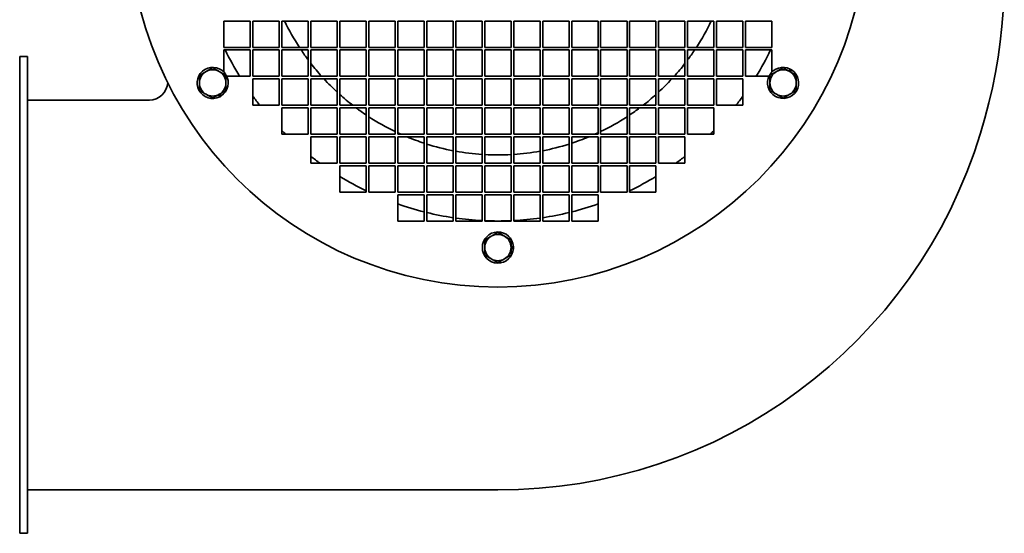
# Model space of a CAD drawing. Header units: millimetres. Extents: x 233 to 607, y 98 to 496.
# Tile 1 of 2: x 233 to 607, y 98 to 293. Entities that reach past the tile are written whole.
import ezdxf

# ---------------------------------------------------------------- set-up
doc = ezdxf.new("R2010")
doc.units = ezdxf.units.MM
doc.header["$LTSCALE"] = 2
doc.layers.add('Krawędzie widoczne(ISO)', color=7, linetype='Continuous', lineweight=35, true_color=0x262659)

msp = doc.modelspace()

# ---------------------------------------------------------------- linework, layer by layer
at = {"layer": 'Krawędzie widoczne(ISO)'}
for p, q in [((310.65, 292.45), (320.65, 292.45)), ((310.65, 282.45), (310.65, 292.45)), ((320.65, 292.45), (320.65, 282.45)), ((321.65, 292.45), (331.65, 292.45)), ((321.65, 282.45), (321.65, 292.45)), ((331.65, 292.45), (331.65, 282.45)), ((332.65, 292.45), (342.65, 292.45)), ((332.65, 282.45), (332.65, 292.45)), ((342.65, 292.45), (342.65, 282.45)), ((343.65, 292.45), (353.65, 292.45)), ((343.65, 282.45), (343.65, 292.45)), ((353.65, 292.45), (353.65, 282.45)), ((354.65, 292.45), (364.65, 292.45)), ((354.65, 282.45), (354.65, 292.45)), ((364.65, 292.45), (364.65, 282.45)), ((365.65, 292.45), (375.65, 292.45)), ((365.65, 282.45), (365.65, 292.45)), ((375.65, 292.45), (375.65, 282.45)), ((376.65, 292.45), (386.65, 292.45)), ((376.65, 282.45), (376.65, 292.45)), ((386.65, 292.45), (386.65, 282.45)), ((387.65, 292.45), (397.65, 292.45)), ((387.65, 282.45), (387.65, 292.45)), ((397.65, 292.45), (397.65, 282.45)), ((398.65, 292.45), (408.65, 292.45)), ((398.65, 282.45), (398.65, 292.45)), ((408.65, 292.45), (408.65, 282.45)), ((409.65, 292.45), (419.65, 292.45)), ((409.65, 282.45), (409.65, 292.45)), ((419.65, 292.45), (419.65, 282.45)), ((420.65, 292.45), (430.65, 292.45)), ((420.65, 282.45), (420.65, 292.45)), ((430.65, 292.45), (430.65, 282.45)), ((431.65, 292.45), (441.65, 292.45)), ((431.65, 282.45), (431.65, 292.45)), ((441.65, 292.45), (441.65, 282.45)), ((442.65, 282.45), (442.65, 292.45)), ((442.65, 292.45), (452.65, 292.45)), ((452.65, 292.45), (452.65, 282.45)), ((453.65, 282.45), (453.65, 292.45)), ((453.65, 292.45), (463.65, 292.45)), ((463.65, 292.45), (463.65, 282.45)), ((464.65, 282.45), (464.65, 292.45)), ((464.65, 292.45), (474.65, 292.45)), ((474.65, 292.45), (474.65, 282.45)), ((475.65, 292.45), (485.65, 292.45)), ((475.65, 282.45), (475.65, 292.45)), ((485.65, 292.45), (485.65, 282.45)), ((486.65, 292.45), (496.65, 292.45)), ((486.65, 282.45), (486.65, 292.45)), ((496.65, 292.45), (496.65, 282.45)), ((497.65, 292.45), (507.65, 292.45)), ((497.65, 282.45), (497.65, 292.45)), ((507.65, 292.45), (507.65, 282.45)), ((508.65, 292.45), (518.65, 292.45)), ((508.65, 282.45), (508.65, 292.45)), ((518.65, 292.45), (518.65, 282.45)), ((320.65, 282.45), (310.65, 282.45)), ((310.65, 281.45), (320.65, 281.45)), ((310.65, 273.04), (310.65, 281.45)), ((320.65, 281.45), (320.65, 271.45)), ((331.65, 282.45), (321.65, 282.45)), ((321.65, 281.45), (331.65, 281.45)), ((321.65, 271.45), (321.65, 281.45)), ((331.65, 281.45), (331.65, 271.45)), ((342.65, 282.45), (332.65, 282.45)), ((332.65, 271.45), (332.65, 281.45)), ((332.65, 281.45), (342.65, 281.45)), ((342.65, 281.45), (342.65, 271.45)), ((353.65, 282.45), (343.65, 282.45)), ((343.65, 281.45), (353.65, 281.45)), ((343.65, 271.45), (343.65, 281.45)), ((353.65, 281.45), (353.65, 271.45)), ((364.65, 282.45), (354.65, 282.45)), ((354.65, 271.45), (354.65, 281.45)), ((354.65, 281.45), (364.65, 281.45)), ((364.65, 281.45), (364.65, 271.45)), ((375.65, 282.45), (365.65, 282.45)), ((365.65, 271.45), (365.65, 281.45)), ((365.65, 281.45), (375.65, 281.45)), ((375.65, 281.45), (375.65, 271.45)), ((386.65, 282.45), (376.65, 282.45)), ((376.65, 271.45), (376.65, 281.45)), ((376.65, 281.45), (386.65, 281.45)), ((386.65, 281.45), (386.65, 271.45)), ((397.65, 282.45), (387.65, 282.45)), ((387.65, 271.45), (387.65, 281.45)), ((387.65, 281.45), (397.65, 281.45)), ((397.65, 281.45), (397.65, 271.45)), ((408.65, 282.45), (398.65, 282.45)), ((398.65, 281.45), (408.65, 281.45)), ((398.65, 271.45), (398.65, 281.45)), ((408.65, 281.45), (408.65, 271.45)), ((419.65, 282.45), (409.65, 282.45)), ((409.65, 281.45), (419.65, 281.45)), ((409.65, 271.45), (409.65, 281.45)), ((419.65, 281.45), (419.65, 271.45)), ((430.65, 282.45), (420.65, 282.45)), ((420.65, 281.45), (430.65, 281.45)), ((420.65, 271.45), (420.65, 281.45)), ((430.65, 281.45), (430.65, 271.45)), ((441.65, 282.45), (431.65, 282.45)), ((431.65, 281.45), (441.65, 281.45)), ((431.65, 271.45), (431.65, 281.45)), ((441.65, 281.45), (441.65, 271.45)), ((452.65, 282.45), (442.65, 282.45)), ((442.65, 271.45), (442.65, 281.45)), ((442.65, 281.45), (452.65, 281.45)), ((452.65, 281.45), (452.65, 271.45)), ((463.65, 282.45), (453.65, 282.45)), ((453.65, 271.45), (453.65, 281.45)), ((453.65, 281.45), (463.65, 281.45)), ((463.65, 281.45), (463.65, 271.45)), ((474.65, 282.45), (464.65, 282.45)), ((464.65, 271.45), (464.65, 281.45)), ((464.65, 281.45), (474.65, 281.45)), ((474.65, 281.45), (474.65, 271.45)), ((485.65, 282.45), (475.65, 282.45)), ((475.65, 281.45), (485.65, 281.45)), ((475.65, 271.45), (475.65, 281.45)), ((485.65, 281.45), (485.65, 271.45)), ((496.65, 282.45), (486.65, 282.45)), ((486.65, 271.45), (486.65, 281.45)), ((486.65, 281.45), (496.65, 281.45)), ((496.65, 281.45), (496.65, 271.45)), ((507.65, 282.45), (497.65, 282.45)), ((497.65, 281.45), (507.65, 281.45)), ((497.65, 271.45), (497.65, 281.45)), ((507.65, 281.45), (507.65, 271.45)), ((518.65, 282.45), (508.65, 282.45)), ((508.65, 281.45), (518.65, 281.45)), ((508.65, 271.45), (508.65, 281.45)), ((518.65, 281.45), (518.65, 273.04)), ((233.15, 274.95), (233.15, 278.95)), ((236.15, 278.95), (233.15, 278.95)), ((236.15, 278.95), (236.15, 274.95)), ((233.15, 274.95), (233.15, 101.95)), ((236.15, 101.95), (236.15, 274.95)), ((525.12, 273.44), (525.57, 274.21)), ((526.12, 273.89), (525.68, 273.12)), ((320.65, 271.45), (311.74, 271.45)), ((331.65, 271.45), (321.65, 271.45)), ((321.65, 270.45), (331.65, 270.45)), ((321.65, 260.45), (321.65, 270.45)), ((331.65, 270.45), (331.65, 260.45)), ((342.65, 271.45), (332.65, 271.45)), ((332.65, 270.45), (342.65, 270.45)), ((332.65, 260.45), (332.65, 270.45)), ((342.65, 270.45), (342.65, 260.45)), ((353.65, 271.45), (343.65, 271.45)), ((343.65, 270.45), (353.65, 270.45)), ((343.65, 260.45), (343.65, 270.45)), ((353.65, 270.45), (353.65, 260.45)), ((364.65, 271.45), (354.65, 271.45)), ((354.65, 270.45), (364.65, 270.45)), ((354.65, 260.45), (354.65, 270.45)), ((364.65, 270.45), (364.65, 260.45)), ((375.65, 271.45), (365.65, 271.45)), ((365.65, 270.45), (375.65, 270.45)), ((365.65, 260.45), (365.65, 270.45)), ((375.65, 270.45), (375.65, 260.45)), ((386.65, 271.45), (376.65, 271.45)), ((376.65, 270.45), (386.65, 270.45)), ((376.65, 260.45), (376.65, 270.45)), ((386.65, 270.45), (386.65, 260.45)), ((397.65, 271.45), (387.65, 271.45)), ((387.65, 270.45), (397.65, 270.45)), ((387.65, 260.45), (387.65, 270.45)), ((397.65, 270.45), (397.65, 260.45)), ((408.65, 271.45), (398.65, 271.45)), ((398.65, 270.45), (408.65, 270.45)), ((398.65, 260.45), (398.65, 270.45)), ((408.65, 270.45), (408.65, 260.45)), ((419.65, 271.45), (409.65, 271.45)), ((409.65, 270.45), (419.65, 270.45)), ((409.65, 260.45), (409.65, 270.45)), ((419.65, 270.45), (419.65, 260.45)), ((430.65, 271.45), (420.65, 271.45)), ((420.65, 260.45), (420.65, 270.45)), ((420.65, 270.45), (430.65, 270.45)), ((430.65, 270.45), (430.65, 260.45)), ((441.65, 271.45), (431.65, 271.45)), ((431.65, 270.45), (441.65, 270.45)), ((431.65, 260.45), (431.65, 270.45)), ((441.65, 270.45), (441.65, 260.45)), ((452.65, 271.45), (442.65, 271.45)), ((442.65, 260.45), (442.65, 270.45)), ((442.65, 270.45), (452.65, 270.45)), ((452.65, 270.45), (452.65, 260.45)), ((463.65, 271.45), (453.65, 271.45)), ((453.65, 260.45), (453.65, 270.45)), ((453.65, 270.45), (463.65, 270.45)), ((463.65, 270.45), (463.65, 260.45)), ((474.65, 271.45), (464.65, 271.45)), ((464.65, 260.45), (464.65, 270.45)), ((464.65, 270.45), (474.65, 270.45)), ((474.65, 270.45), (474.65, 260.45)), ((485.65, 271.45), (475.65, 271.45)), ((475.65, 260.45), (475.65, 270.45)), ((475.65, 270.45), (485.65, 270.45)), ((485.65, 270.45), (485.65, 260.45)), ((496.65, 271.45), (486.65, 271.45)), ((486.65, 270.45), (496.65, 270.45)), ((486.65, 260.45), (486.65, 270.45)), ((496.65, 270.45), (496.65, 260.45)), ((507.65, 271.45), (497.65, 271.45)), ((497.65, 260.45), (497.65, 270.45)), ((497.65, 270.45), (507.65, 270.45)), ((507.65, 270.45), (507.65, 260.45)), ((517.56, 271.45), (508.65, 271.45)), ((282.36, 262.45), (236.15, 262.45)), ((309.06, 263.69), (308.62, 264.46)), ((309.17, 264.78), (309.62, 264.01)), ((331.65, 260.45), (321.65, 260.45)), ((342.65, 260.45), (332.65, 260.45)), ((332.65, 259.45), (342.65, 259.45)), ((332.65, 249.45), (332.65, 259.45)), ((342.65, 259.45), (342.65, 249.45)), ((353.65, 260.45), (343.65, 260.45)), ((343.65, 259.45), (353.65, 259.45)), ((343.65, 249.45), (343.65, 259.45)), ((353.65, 259.45), (353.65, 249.45)), ((364.65, 260.45), (354.65, 260.45)), ((354.65, 259.45), (364.65, 259.45)), ((354.65, 249.45), (354.65, 259.45)), ((364.65, 259.45), (364.65, 249.45)), ((375.65, 260.45), (365.65, 260.45)), ((365.65, 259.45), (375.65, 259.45)), ((365.65, 249.45), (365.65, 259.45)), ((375.65, 259.45), (375.65, 249.45)), ((386.65, 260.45), (376.65, 260.45)), ((376.65, 259.45), (386.65, 259.45)), ((376.65, 249.45), (376.65, 259.45)), ((386.65, 259.45), (386.65, 249.45)), ((397.65, 260.45), (387.65, 260.45)), ((387.65, 259.45), (397.65, 259.45)), ((387.65, 249.45), (387.65, 259.45)), ((397.65, 259.45), (397.65, 249.45)), ((408.65, 260.45), (398.65, 260.45)), ((398.65, 259.45), (408.65, 259.45)), ((398.65, 249.45), (398.65, 259.45)), ((408.65, 259.45), (408.65, 249.45)), ((419.65, 260.45), (409.65, 260.45)), ((409.65, 259.45), (419.65, 259.45)), ((409.65, 249.45), (409.65, 259.45)), ((419.65, 259.45), (419.65, 249.45)), ((430.65, 260.45), (420.65, 260.45)), ((420.65, 259.45), (430.65, 259.45)), ((420.65, 249.45), (420.65, 259.45)), ((430.65, 259.45), (430.65, 249.45)), ((441.65, 260.45), (431.65, 260.45)), ((431.65, 259.45), (441.65, 259.45)), ((431.65, 249.45), (431.65, 259.45)), ((441.65, 259.45), (441.65, 249.45)), ((452.65, 260.45), (442.65, 260.45)), ((442.65, 249.45), (442.65, 259.45)), ((442.65, 259.45), (452.65, 259.45)), ((452.65, 259.45), (452.65, 249.45)), ((463.65, 260.45), (453.65, 260.45)), ((453.65, 249.45), (453.65, 259.45)), ((453.65, 259.45), (463.65, 259.45)), ((463.65, 259.45), (463.65, 249.45)), ((474.65, 260.45), (464.65, 260.45)), ((464.65, 249.45), (464.65, 259.45)), ((464.65, 259.45), (474.65, 259.45)), ((474.65, 259.45), (474.65, 249.45)), ((485.65, 260.45), (475.65, 260.45)), ((475.65, 259.45), (485.65, 259.45)), ((475.65, 249.45), (475.65, 259.45)), ((485.65, 259.45), (485.65, 249.45)), ((496.65, 260.45), (486.65, 260.45)), ((486.65, 259.45), (496.65, 259.45)), ((486.65, 249.45), (486.65, 259.45)), ((496.65, 259.45), (496.65, 249.45)), ((507.65, 260.45), (497.65, 260.45)), ((342.65, 249.45), (332.65, 249.45)), ((353.65, 249.45), (343.65, 249.45)), ((343.65, 248.45), (353.65, 248.45)), ((343.65, 238.45), (343.65, 248.45)), ((353.65, 248.45), (353.65, 238.45)), ((364.65, 249.45), (354.65, 249.45)), ((354.65, 248.45), (364.65, 248.45)), ((354.65, 238.45), (354.65, 248.45)), ((364.65, 248.45), (364.65, 238.45)), ((375.65, 249.45), (365.65, 249.45)), ((365.65, 248.45), (375.65, 248.45)), ((365.65, 238.45), (365.65, 248.45)), ((375.65, 248.45), (375.65, 238.45)), ((386.65, 249.45), (376.65, 249.45)), ((376.65, 248.45), (386.65, 248.45)), ((376.65, 238.45), (376.65, 248.45)), ((386.65, 248.45), (386.65, 238.45)), ((397.65, 249.45), (387.65, 249.45)), ((387.65, 248.45), (397.65, 248.45)), ((387.65, 238.45), (387.65, 248.45)), ((397.65, 248.45), (397.65, 238.45)), ((408.65, 249.45), (398.65, 249.45)), ((398.65, 248.45), (408.65, 248.45)), ((398.65, 238.45), (398.65, 248.45)), ((408.65, 248.45), (408.65, 238.45)), ((419.65, 249.45), (409.65, 249.45)), ((409.65, 248.45), (419.65, 248.45)), ((409.65, 238.45), (409.65, 248.45)), ((419.65, 248.45), (419.65, 238.45)), ((430.65, 249.45), (420.65, 249.45)), ((420.65, 248.45), (430.65, 248.45)), ((420.65, 238.45), (420.65, 248.45)), ((430.65, 248.45), (430.65, 238.45)), ((441.65, 249.45), (431.65, 249.45)), ((431.65, 248.45), (441.65, 248.45)), ((431.65, 238.45), (431.65, 248.45)), ((441.65, 248.45), (441.65, 238.45)), ((452.65, 249.45), (442.65, 249.45)), ((442.65, 238.45), (442.65, 248.45)), ((442.65, 248.45), (452.65, 248.45)), ((452.65, 248.45), (452.65, 238.45)), ((463.65, 249.45), (453.65, 249.45)), ((453.65, 238.45), (453.65, 248.45)), ((453.65, 248.45), (463.65, 248.45)), ((463.65, 248.45), (463.65, 238.45)), ((474.65, 249.45), (464.65, 249.45)), ((464.65, 238.45), (464.65, 248.45)), ((464.65, 248.45), (474.65, 248.45)), ((474.65, 248.45), (474.65, 238.45)), ((485.65, 249.45), (475.65, 249.45)), ((475.65, 248.45), (485.65, 248.45)), ((475.65, 238.45), (475.65, 248.45)), ((485.65, 248.45), (485.65, 238.45)), ((496.65, 249.45), (486.65, 249.45)), ((353.65, 238.45), (343.65, 238.45)), ((364.65, 238.45), (354.65, 238.45)), ((354.65, 237.45), (364.65, 237.45)), ((354.65, 227.45), (354.65, 237.45)), ((364.65, 237.45), (364.65, 227.45)), ((375.65, 238.45), (365.65, 238.45)), ((365.65, 237.45), (375.65, 237.45)), ((365.65, 227.45), (365.65, 237.45)), ((375.65, 237.45), (375.65, 227.45)), ((386.65, 238.45), (376.65, 238.45)), ((376.65, 237.45), (386.65, 237.45)), ((376.65, 227.45), (376.65, 237.45)), ((386.65, 237.45), (386.65, 227.45)), ((397.65, 238.45), (387.65, 238.45)), ((387.65, 237.45), (397.65, 237.45)), ((387.65, 227.45), (387.65, 237.45)), ((397.65, 237.45), (397.65, 227.45)), ((408.65, 238.45), (398.65, 238.45)), ((398.65, 237.45), (408.65, 237.45)), ((398.65, 227.45), (398.65, 237.45)), ((408.65, 237.45), (408.65, 227.45)), ((419.65, 238.45), (409.65, 238.45)), ((409.65, 237.45), (419.65, 237.45)), ((409.65, 227.45), (409.65, 237.45)), ((419.65, 237.45), (419.65, 227.45)), ((430.65, 238.45), (420.65, 238.45)), ((420.65, 237.45), (430.65, 237.45)), ((420.65, 227.45), (420.65, 237.45)), ((430.65, 237.45), (430.65, 227.45)), ((441.65, 238.45), (431.65, 238.45)), ((431.65, 237.45), (441.65, 237.45)), ((431.65, 227.45), (431.65, 237.45)), ((441.65, 237.45), (441.65, 227.45)), ((452.65, 238.45), (442.65, 238.45)), ((442.65, 227.45), (442.65, 237.45)), ((442.65, 237.45), (452.65, 237.45)), ((452.65, 237.45), (452.65, 227.45)), ((463.65, 238.45), (453.65, 238.45)), ((453.65, 227.45), (453.65, 237.45)), ((453.65, 237.45), (463.65, 237.45)), ((463.65, 237.45), (463.65, 227.45)), ((474.65, 238.45), (464.65, 238.45)), ((464.65, 227.45), (464.65, 237.45)), ((464.65, 237.45), (474.65, 237.45)), ((474.65, 237.45), (474.65, 227.45)), ((485.65, 238.45), (475.65, 238.45)), ((364.65, 227.45), (354.65, 227.45)), ((375.65, 227.45), (365.65, 227.45)), ((386.65, 227.45), (376.65, 227.45)), ((376.65, 226.45), (386.65, 226.45)), ((376.65, 216.45), (376.65, 226.45)), ((386.65, 226.45), (386.65, 216.45)), ((397.65, 227.45), (387.65, 227.45)), ((387.65, 216.45), (387.65, 226.45)), ((387.65, 226.45), (397.65, 226.45)), ((397.65, 226.45), (397.65, 216.45)), ((408.65, 227.45), (398.65, 227.45)), ((398.65, 226.45), (408.65, 226.45)), ((398.65, 216.45), (398.65, 226.45)), ((408.65, 226.45), (408.65, 216.45)), ((419.65, 227.45), (409.65, 227.45)), ((409.65, 216.45), (409.65, 226.45)), ((409.65, 226.45), (419.65, 226.45)), ((419.65, 226.45), (419.65, 216.45)), ((430.65, 227.45), (420.65, 227.45)), ((420.65, 226.45), (430.65, 226.45)), ((420.65, 216.45), (420.65, 226.45)), ((430.65, 226.45), (430.65, 216.45)), ((441.65, 227.45), (431.65, 227.45)), ((431.65, 226.45), (441.65, 226.45)), ((431.65, 216.45), (431.65, 226.45)), ((441.65, 226.45), (441.65, 216.45)), ((452.65, 227.45), (442.65, 227.45)), ((442.65, 216.45), (442.65, 226.45)), ((442.65, 226.45), (452.65, 226.45)), ((452.65, 226.45), (452.65, 216.45)), ((463.65, 227.45), (453.65, 227.45)), ((474.65, 227.45), (464.65, 227.45)), ((386.65, 216.45), (376.65, 216.45)), ((397.65, 216.45), (387.65, 216.45)), ((408.65, 216.45), (398.65, 216.45)), ((419.65, 216.45), (409.65, 216.45)), ((430.65, 216.45), (420.65, 216.45)), ((441.65, 216.45), (431.65, 216.45)), ((452.65, 216.45), (442.65, 216.45)), ((419.65, 206.77), (420.54, 206.77)), ((420.54, 206.13), (419.65, 206.13)), ((236.15, 114.45), (414.64, 114.45)), ((233.15, 97.95), (233.15, 101.95)), ((236.15, 101.95), (236.15, 97.95)), ((233.15, 97.95), (236.15, 97.95))]:
    msp.add_line(p, q, dxfattribs=at)
msp.add_circle((414.65, 331.45), 140, dxfattribs=at)
for centre, radius, start, end in [((406.11, 309.45), 200.74, 342.7454, 36.2077), ((414.65, 331.45), 89.87, 205.7178, 213.0387), ((414.65, 331.45), 89.87, 326.9613, 334.2822), ((414.65, 331.45), 114.93, 205.1856, 205.237), ((414.65, 331.45), 114.93, 205.7894, 211.4717), ((414.65, 331.45), 89.87, 213.8025, 216.7629), ((414.65, 331.45), 89.87, 323.2371, 326.1975), ((414.65, 331.45), 114.93, 328.5283, 334.2106), ((414.65, 331.45), 114.93, 334.763, 334.8144), ((306.39, 268.95), 5.9, 303.1091, 296.8909), ((306.39, 268.95), 5, 120, 180), ((306.39, 268.95), 5, 60, 120), ((306.39, 268.95), 5, 0, 60), ((414.65, 331.45), 89.87, 217.8152, 221.882), ((414.65, 331.45), 89.87, 318.118, 322.1848), ((522.9, 268.95), 5.9, 63.1091, 56.8909), ((522.9, 268.95), 5, 120, 180), ((522.9, 268.95), 5, 60, 120), ((522.9, 268.95), 5, 0, 60), ((522.9, 268.95), 5.9, 56.8909, 63.1091), ((414.65, 331.45), 89.87, 222.7441, 227.2559), ((414.65, 331.45), 89.87, 312.7441, 317.2559), ((282.36, 269.45), 7, 270, 356.4033), ((306.39, 268.95), 5, 180, 240), ((306.39, 268.95), 5, 300, 0), ((522.9, 268.95), 5, 180, 240), ((522.9, 268.95), 5, 300, 0), ((306.39, 268.95), 5, 240, 300), ((306.39, 268.95), 5.9, 296.8909, 303.1091), ((414.65, 331.45), 114.93, 215.9802, 218.155), ((414.65, 331.45), 89.87, 228.118, 232.1848), ((414.65, 331.45), 89.87, 307.8152, 311.882), ((414.65, 331.45), 114.93, 321.845, 324.0198), ((522.9, 268.95), 5, 240, 300), ((414.65, 331.45), 89.87, 233.2371, 236.1975), ((414.65, 331.45), 89.87, 303.8025, 306.7629), ((414.65, 331.45), 89.87, 236.9613, 244.2822), ((414.65, 331.45), 89.87, 295.7178, 303.0387), ((414.65, 331.45), 114.93, 224.4792, 225.5208), ((414.65, 331.45), 114.93, 314.4792, 315.5208), ((414.65, 331.45), 89.87, 244.9877, 245.8371), ((414.65, 331.45), 89.87, 247.445, 251.8476), ((415.12, 305.38), 190.93, 269.8565, 343.1097), ((414.65, 331.45), 89.87, 288.1524, 292.555), ((414.65, 331.45), 89.87, 294.1629, 295.0123), ((414.65, 331.45), 89.87, 252.5172, 259.0966), ((414.65, 331.45), 89.87, 259.7452, 266.1721), ((414.65, 331.45), 89.87, 273.8279, 280.2548), ((414.65, 331.45), 89.87, 280.9034, 287.4828), ((414.65, 331.45), 114.93, 231.845, 234.0198), ((414.65, 331.45), 89.87, 266.8108, 273.1892), ((414.65, 331.45), 114.93, 305.9802, 308.155), ((414.65, 331.45), 114.93, 238.5283, 244.2106), ((414.65, 331.45), 114.93, 295.7894, 301.4717), ((414.65, 331.45), 114.93, 244.763, 244.8144), ((414.65, 331.45), 114.93, 295.1856, 295.237), ((414.65, 331.45), 114.93, 250.6918, 255.8988), ((414.65, 331.45), 114.93, 284.1012, 289.3082), ((414.65, 331.45), 114.93, 256.4122, 261.4935), ((414.65, 331.45), 114.93, 261.9973, 267.0074), ((414.65, 331.45), 114.93, 272.9926, 278.0027), ((414.65, 331.45), 114.93, 278.5065, 283.5878), ((414.65, 331.45), 114.93, 267.5065, 272.4935), ((414.65, 206.45), 5.9, 3.1091, 356.8909), ((414.65, 206.45), 5, 120, 180), ((414.65, 206.45), 5, 60, 120), ((414.65, 206.45), 5, 0, 60), ((414.65, 206.45), 5, 180, 240), ((414.65, 206.45), 5, 300, 0), ((414.65, 206.45), 5.9, 356.8909, 3.1091), ((414.65, 206.45), 5, 240, 300)]:
    msp.add_arc(centre, radius, start, end, dxfattribs=at)
for points in [[(301.39, 271.84), (302.73, 272.61), (303.89, 273.28)], [(303.89, 273.28), (305.05, 273.95), (306.39, 274.72)], [(306.39, 274.72), (307.73, 273.95), (308.89, 273.28)], [(308.89, 273.28), (310.05, 272.61), (311.39, 271.84)], [(517.9, 271.84), (519.24, 272.61), (520.4, 273.28)], [(520.4, 273.28), (521.56, 273.95), (522.9, 274.72)], [(522.9, 274.72), (524.24, 273.95), (525.4, 273.28)], [(525.4, 273.28), (526.56, 272.61), (527.9, 271.84)], [(301.39, 268.95), (301.39, 270.29), (301.39, 271.84)], [(311.39, 271.84), (311.39, 270.29), (311.39, 268.95)], [(517.9, 268.95), (517.9, 270.29), (517.9, 271.84)], [(527.9, 271.84), (527.9, 270.29), (527.9, 268.95)], [(301.39, 266.06), (301.39, 267.61), (301.39, 268.95)], [(303.89, 264.62), (302.73, 265.29), (301.39, 266.06)], [(311.39, 266.06), (310.05, 265.29), (308.89, 264.62)], [(311.39, 268.95), (311.39, 267.61), (311.39, 266.06)], [(517.9, 266.06), (517.9, 267.61), (517.9, 268.95)], [(520.4, 264.62), (519.24, 265.29), (517.9, 266.06)], [(527.9, 266.06), (526.56, 265.29), (525.4, 264.62)], [(527.9, 268.95), (527.9, 267.61), (527.9, 266.06)], [(306.39, 263.18), (305.05, 263.95), (303.89, 264.62)], [(308.89, 264.62), (307.73, 263.95), (306.39, 263.18)], [(522.9, 263.18), (521.56, 263.95), (520.4, 264.62)], [(525.4, 264.62), (524.24, 263.95), (522.9, 263.18)], [(409.65, 209.34), (410.99, 210.11), (412.15, 210.78)], [(409.65, 206.45), (409.65, 207.79), (409.65, 209.34)], [(412.15, 210.78), (413.31, 211.45), (414.65, 212.22)], [(414.65, 212.22), (415.99, 211.45), (417.15, 210.78)], [(417.15, 210.78), (418.31, 210.11), (419.65, 209.34)], [(419.65, 209.34), (419.65, 207.79), (419.65, 206.45)], [(409.65, 203.56), (409.65, 205.11), (409.65, 206.45)], [(419.65, 206.45), (419.65, 205.11), (419.65, 203.56)], [(412.15, 202.12), (410.99, 202.79), (409.65, 203.56)], [(414.65, 200.68), (413.31, 201.45), (412.15, 202.12)], [(417.15, 202.12), (415.99, 201.45), (414.65, 200.68)], [(419.65, 203.56), (418.31, 202.79), (417.15, 202.12)]]:
    msp.add_rational_spline(points, [1, 1.0379548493, 1], degree=2, dxfattribs=at)

doc.saveas('drawing.dxf')
